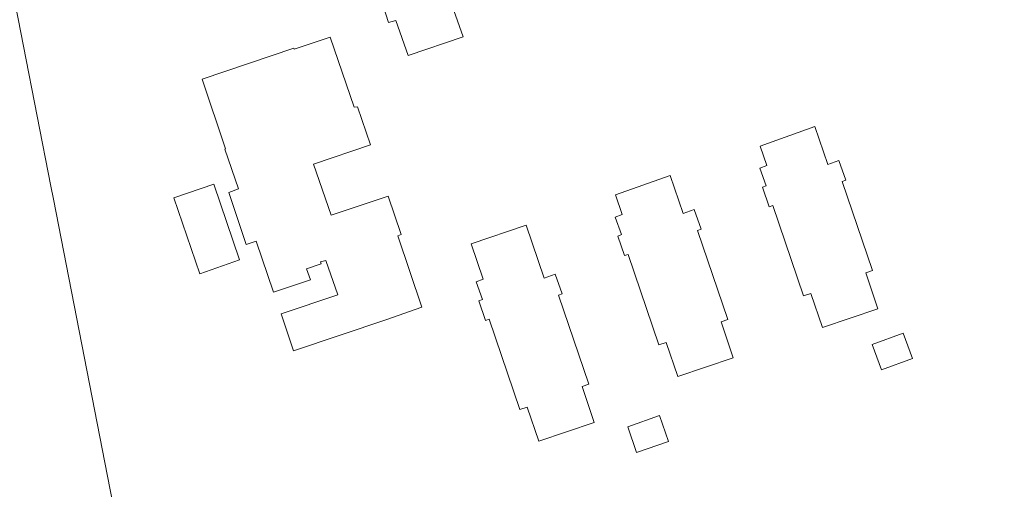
# Model space of a CAD drawing. Header units: metres. Extents: x 140853 to 145288, y 474558 to 480269.
# Tile 4 of 256: x 141748 to 141996, y 475580 to 475698. Entities that reach past the tile are written whole.
import ezdxf

# ---------------------------------------------------------------- set-up
doc = ezdxf.new("R2010")
doc.units = ezdxf.units.M
doc.header["$MEASUREMENT"] = 0
doc.layers.add('B-WE-OG-TERREIN_ERF-G', color=7, linetype='Continuous', lineweight=18)

msp = doc.modelspace()

# ---------------------------------------------------------------- linework, layer by layer
at = {"layer": 'B-WE-OG-TERREIN_ERF-G', "ltscale": 0.2, "flags": 128}
msp.add_lwpolyline([(141997.894, 475742.597), (141940.166, 475800.665), (141932.539, 475797.557), (141925.129, 475794.538), (141914.762, 475790.314), (141910.098, 475788.402), (141901.58, 475784.995), (141879.908, 475776.272), (141828.697, 475755.192), (141818.425, 475751.052), (141795.564, 475741.839), (141752.786, 475724.235), (141735.686, 475716.936), (141737.239, 475707.559), (141745.852, 475709.21), (141756.22, 475656.218), (141756.871, 475652.89), (141795.727, 475453.413), (141757.777, 475425.506), (141776.913, 475402.935), (141768.676, 475400.943), (141778.238, 475389.929), (142197.683, 475547.189)], dxfattribs=at)
for points in [[(141846.203, 475689.125), (141843.074, 475697.974), (141841.292, 475697.444), (141839.82, 475701.89), (141838.86, 475701.621), (141837.202, 475706.539), (141838.081, 475706.88), (141830.217, 475729.602), (141832.049, 475730.24), (141829.067, 475738.802), (141843.009, 475743.658), (141846.154, 475734.629), (141847.864, 475735.207), (141855.618, 475712.822), (141856.506, 475713.115), (141858.193, 475708.128), (141855.358, 475707.182), (141860.025, 475693.817), (141846.203, 475689.125)], [(141844.437, 475643.988), (141843.611, 475643.641), (141849.672, 475625.713), (141840.837, 475622.613), (141817.334, 475614.684), (141814.215, 475624.039), (141828.46, 475628.776), (141825.499, 475637.497), (141824.09, 475637.106), (141824.258, 475636.608), (141820.607, 475635.378), (141821.573, 475632.579), (141812.283, 475629.498), (141807.931, 475642.297), (141805.442, 475641.49), (141801.039, 475654.592), (141803.441, 475655.501), (141800.02, 475665.561), (141800.234, 475665.635), (141794.312, 475683.135), (141817.421, 475691.005), (141817.522, 475690.696), (141826.584, 475693.75), (141832.635, 475676.078), (141833.448, 475676.151), (141836.704, 475666.599), (141822.344, 475661.703), (141826.808, 475648.89), (141841.176, 475653.67), (141844.437, 475643.988)], [(141956.425, 475657.692), (141955.543, 475657.379), (141963.17, 475634.949), (141961.465, 475634.356), (141964.528, 475625.299), (141950.542, 475620.57), (141947.638, 475629.158), (141945.8, 475628.537), (141938.053, 475651.299), (141937.151, 475651.029), (141935.439, 475655.929), (141936.362, 475656.305), (141934.794, 475660.718), (141936.525, 475661.394), (141934.887, 475666.317), (141948.671, 475671.201), (141951.874, 475661.67), (141954.693, 475662.664), (141956.425, 475657.692)], [(141915.431, 475649.345), (141918.249, 475650.339), (141919.981, 475645.367), (141919.1, 475645.053), (141926.726, 475622.624), (141925.021, 475622.031), (141928.084, 475612.973), (141914.098, 475608.245), (141911.194, 475616.833), (141909.356, 475616.212), (141901.61, 475638.974), (141900.707, 475638.704), (141898.995, 475643.603), (141899.918, 475643.98), (141898.35, 475648.393), (141900.081, 475649.069), (141898.443, 475653.992), (141912.228, 475658.876), (141915.431, 475649.345)], [(141803.744, 475637.618), (141793.698, 475634.139), (141787.156, 475653.28), (141797.267, 475656.727), (141803.744, 475637.618)], [(141880.425, 475633.017), (141883.244, 475634.011), (141884.976, 475629.039), (141884.094, 475628.725), (141891.721, 475606.296), (141890.016, 475605.703), (141893.079, 475596.645), (141879.093, 475591.917), (141876.189, 475600.505), (141874.351, 475599.884), (141866.604, 475622.646), (141865.702, 475622.376), (141863.99, 475627.275), (141864.913, 475627.652), (141863.345, 475632.065), (141865.076, 475632.741), (141862.101, 475641.679), (141875.947, 475646.342), (141880.425, 475633.017)], [(141970.863, 475619.157), (141973.207, 475612.781), (141965.386, 475609.906), (141963.042, 475616.281), (141970.863, 475619.157)], [(141909.481, 475598.363), (141911.783, 475591.871), (141903.749, 475589.049), (141901.546, 475595.553), (141909.481, 475598.363)]]:
    msp.add_lwpolyline(points, close=True, dxfattribs=at)

doc.saveas('drawing.dxf')
